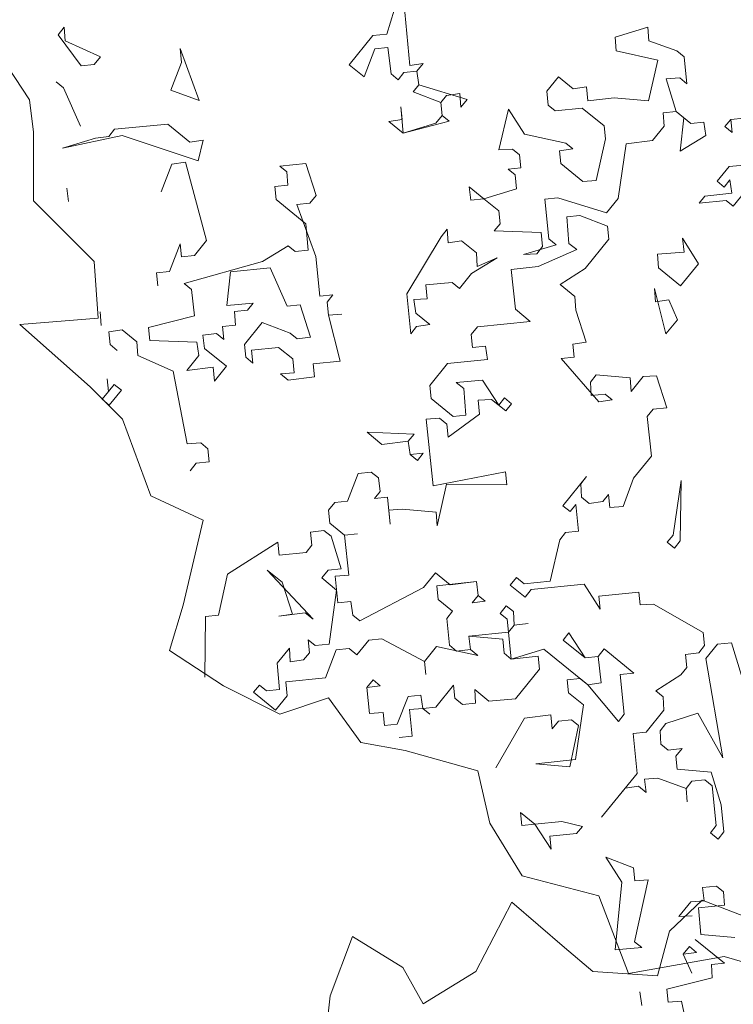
# Model space of a CAD drawing. Header units: millimetres. Extents: x 6487905018 to 6488192500, y 5882180700 to 5882375224.
# Tile 221 of 256: x 6488057667 to 6488058271, y 5882291966 to 5882292798. Entities that reach past the tile are written whole.
import ezdxf
from ezdxf.xclip import XClip

# ---------------------------------------------------------------- set-up
doc = ezdxf.new("R2010")
doc.units = ezdxf.units.MM
doc.header["$MEASUREMENT"] = 0
doc.header["$XCLIPFRAME"] = 2
doc.linetypes.add('Wipeout_Contour', pattern=[1000, 0, -1000])
doc.layers.add('drzewa_Nr_pióra__154', color=94, linetype='Continuous', lineweight=5)
doc.layers.add('Mapa cyfrowa', color=7, linetype='Continuous')
doc.layers.add('Zamość 06.10._2_Mapa cyfrowa', color=7, linetype='Continuous')

# ---------------------------------------------------------------- blocks, each defined once
blk = doc.blocks.new('Rysunek_1_2')
at = {"color": 254, "linetype": 'Wipeout_Contour', "lineweight": 0, "ltscale": 70061284114.24681}
blk.add_wipeout([(6487915525.867126, 5882181505.900702), (6488146644.289524, 5882181505.900702), (6488146644.289524, 5882373115.540435), (6488107628.768834, 5882373115.540435), (6488107628.768834, 5882320263.490532), (6488101226.436201, 5882320263.490532), (6488101226.436201, 5882373115.540435), (6487915525.867126, 5882373115.540435)], dxfattribs=at).dxf.layer = 'Zamość 06.10._2_Mapa cyfrowa'

msp = doc.modelspace()

# ---------------------------------------------------------------- block references
at = {"layer": 'Mapa cyfrowa', "color": 22, "linetype": 'Continuous', "lineweight": 5}
ref = msp.add_blockref('Rysunek_1_2', (0, 0), dxfattribs=at)
XClip(ref).set_block_clipping_path([(6487915525.8671264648, 5882181505.9007024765), (6488146644.2895231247, 5882181505.9007024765), (6488146644.2895231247, 5882373115.5404348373), (6488107628.7688331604, 5882373115.5404348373), (6488107628.7688331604, 5882320263.4905319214), (6488101226.4362001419, 5882320263.4905319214), (6488101226.4362001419, 5882373115.5404348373), (6487915525.8671264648, 5882373115.5404348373)])

# ---------------------------------------------------------------- next in the draw order: linework, layer by layer
at = {"layer": 'drzewa_Nr_pióra__154', "linetype": 'Continuous'}
for p, q in [((6488057977.663948, 5882292786.048981), (6488057990.036164, 5882292826.890938)), ((6488057992.76168, 5882292804.625338), (6488057996.993414, 5882292759.542762)), ((6488057699.50841, 5882292785.392347), (6488057704.792617, 5882292791.894072)), ((6488057704.792617, 5882292791.894072), (6488057705.545727, 5882292780.485584)), ((6488058170.648062, 5882292783.43761), (6488058198.284834, 5882292791.822997)), ((6488058198.284834, 5882292791.822997), (6488058199.037944, 5882292780.41451)), ((6488057719.215321, 5882292759.350536), (6488057699.50841, 5882292785.392347)), ((6488057705.545727, 5882292780.485584), (6488057735.443605, 5882292766.982814)), ((6488057945.873523, 5882292760.21779), (6488057965.878017, 5882292784.831462)), ((6488057965.878017, 5882292784.831462), (6488057977.663948, 5882292786.048981)), ((6488058171.401172, 5882292772.029122), (6488058170.648062, 5882292783.43761)), ((6488058199.037944, 5882292780.41451), (6488058222.898506, 5882292771.818502)), ((6488057804.0093, 5882292762.154133), (6488057802.791781, 5882292773.940063)), ((6488057802.791781, 5882292773.940063), (6488057818.809447, 5882292730.075006)), ((6488057967.472979, 5882292773.50994), (6488057958.412563, 5882292750.026821)), ((6488057978.417058, 5882292774.640493), (6488057967.472979, 5882292773.50994)), ((6488057981.142572, 5882292752.374892), (6488057978.417058, 5882292774.640493)), ((6488058206.670221, 5882292764.186225), (6488058171.401172, 5882292772.029122)), ((6488058222.898506, 5882292771.818502), (6488058228.935822, 5882292766.911739)), ((6488057675.481311, 5882292730.448484), (6488057650.479341, 5882292768.373223)), ((6488057735.443605, 5882292766.982814), (6488057730.159399, 5882292760.48109)), ((6488058198.740358, 5882292729.759027), (6488058206.670221, 5882292764.186225)), ((6488058228.935822, 5882292766.911739), (6488058231.283894, 5882292744.18173)), ((6488057730.159399, 5882292760.48109), (6488057719.215321, 5882292759.350536)), ((6488057794.948884, 5882292738.671014), (6488057804.0093, 5882292762.154133)), ((6488057958.412563, 5882292750.026821), (6488057945.873523, 5882292760.21779)), ((6488057996.993414, 5882292759.542762), (6488058008.314936, 5882292761.137723)), ((6488058008.314936, 5882292761.137723), (6488058003.03073, 5882292754.635999)), ((6488057987.179889, 5882292747.46813), (6488057981.142572, 5882292752.374892)), ((6488057992.086651, 5882292753.505445), (6488057987.179889, 5882292747.46813)), ((6488058003.03073, 5882292754.635999), (6488057992.086651, 5882292753.505445)), ((6488058004.625691, 5882292743.314477), (6488058003.03073, 5882292754.635999)), ((6488058003.03073, 5882292754.635999), (6488058004.625691, 5882292743.314477)), ((6488058112.815825, 5882292737.899509), (6488058122.629352, 5882292749.974141)), ((6488058122.629352, 5882292749.974141), (6488058135.168392, 5882292739.783172)), ((6488058225.246578, 5882292749.088493), (6488058213.838091, 5882292748.335383)), ((6488058213.838091, 5882292748.335383), (6488058222.223478, 5882292720.69861)), ((6488058231.283894, 5882292744.18173), (6488058225.246578, 5882292749.088493)), ((6488057704.117588, 5882292740.77418), (6488057698.080273, 5882292745.680943)), ((6488057718.540292, 5882292708.230644), (6488057704.117588, 5882292740.77418)), ((6488057818.809447, 5882292730.075006), (6488057794.948884, 5882292738.671014)), ((6488057999.718929, 5882292737.277161), (6488058004.625691, 5882292743.314477)), ((6488058004.625691, 5882292743.314477), (6488058045.467649, 5882292730.94226)), ((6488058135.168392, 5882292739.783172), (6488058146.489914, 5882292741.378134)), ((6488058146.489914, 5882292741.378134), (6488058147.707433, 5882292729.592203)), ((6488057678.896301, 5882292703.128565), (6488057675.481311, 5882292730.448484)), ((6488058023.202048, 5882292728.216744), (6488057999.718929, 5882292737.277161)), ((6488058028.108811, 5882292734.254061), (6488058023.202048, 5882292728.216744)), ((6488058039.430333, 5882292735.849023), (6488058028.108811, 5882292734.254061)), ((6488058040.183443, 5882292724.440535), (6488058039.430333, 5882292735.849023)), ((6488058045.467649, 5882292730.94226), (6488058040.183443, 5882292724.440535)), ((6488058114.033344, 5882292726.113578), (6488058112.815825, 5882292737.899509)), ((6488058147.707433, 5882292729.592203), (6488058169.973033, 5882292732.317718)), ((6488058169.973033, 5882292732.317718), (6488058198.740358, 5882292729.759027)), ((6488057990.658513, 5882292713.794042), (6488057989.52796, 5882292724.73812)), ((6488057989.52796, 5882292724.73812), (6488057991.411623, 5882292702.385554)), ((6488058023.202048, 5882292728.216744), (6488058024.332602, 5882292717.272666)), ((6488058024.332602, 5882292717.272666), (6488058023.202048, 5882292728.216744)), ((6488058072.429393, 5882292688.207755), (6488058080.359256, 5882292722.634953)), ((6488058080.359256, 5882292722.634953), (6488058094.02885, 5882292701.499906)), ((6488058120.07066, 5882292721.206816), (6488058114.033344, 5882292726.113578)), ((6488058142.80067, 5882292723.554887), (6488058120.07066, 5882292721.206816)), ((6488058161.377027, 5882292708.457155), (6488058142.80067, 5882292723.554887)), ((6488057979.336991, 5882292712.19908), (6488057990.658513, 5882292713.794042)), ((6488058019.048395, 5882292710.770942), (6488058024.332602, 5882292717.272666)), ((6488058024.332602, 5882292717.272666), (6488058030.369917, 5882292712.365903)), ((6488058222.223478, 5882292720.69861), (6488058211.279399, 5882292719.568058)), ((6488058211.279399, 5882292719.568058), (6488058212.032509, 5882292708.15957)), ((6488058228.725203, 5882292715.414405), (6488058222.223478, 5882292720.69861)), ((6488058222.223478, 5882292720.69861), (6488058234.762519, 5882292710.507642)), ((6488058225.702103, 5882292687.024523), (6488058228.725203, 5882292715.414405)), ((6488058263.529844, 5882292707.948951), (6488058268.436607, 5882292713.986266)), ((6488058279.380686, 5882292715.116819), (6488058268.436607, 5882292713.986266)), ((6488058268.436607, 5882292713.986266), (6488058279.380686, 5882292715.116819)), ((6488058268.436607, 5882292713.986266), (6488058269.56716, 5882292703.042188)), ((6488057742.400854, 5882292699.634638), (6488057747.307617, 5882292705.671953)), ((6488057747.307617, 5882292705.671953), (6488057792.390193, 5882292709.903687)), ((6488057792.390193, 5882292709.903687), (6488057810.96655, 5882292694.805956)), ((6488057991.411623, 5882292702.385554), (6488057979.336991, 5882292712.19908)), ((6488058030.369917, 5882292712.365903), (6488057991.411623, 5882292702.385554)), ((6488057991.411623, 5882292702.385554), (6488058019.048395, 5882292710.770942)), ((6488058162.507579, 5882292697.513077), (6488058161.377027, 5882292708.457155)), ((6488058212.032509, 5882292708.15957), (6488058202.218984, 5882292696.084938)), ((6488058234.762519, 5882292710.507642), (6488058245.706597, 5882292711.638195)), ((6488058245.706597, 5882292711.638195), (6488058247.301559, 5882292700.316673)), ((6488058269.56716, 5882292703.042188), (6488058263.529844, 5882292707.948951)), ((6488057678.896301, 5882292645.073736), (6488057678.896301, 5882292703.128565)), ((6488057753.809342, 5882292700.387748), (6488057703.44256, 5882292689.654288)), ((6488057703.44256, 5882292689.654288), (6488057731.079332, 5882292698.039676)), ((6488057731.079332, 5882292698.039676), (6488057742.400854, 5882292699.634638)), ((6488057818.134418, 5882292678.955114), (6488057753.809342, 5882292700.387748)), ((6488058094.02885, 5882292701.499906), (6488058128.833491, 5882292694.034451)), ((6488058154.664681, 5882292662.244026), (6488058162.507579, 5882292697.513077)), ((6488058247.301559, 5882292700.316673), (6488058225.702103, 5882292687.024523)), ((6488057810.96655, 5882292694.805956), (6488057822.288072, 5882292696.400918)), ((6488057822.288072, 5882292696.400918), (6488057818.134418, 5882292678.955114)), ((6488058083.837881, 5882292688.960865), (6488058072.429393, 5882292688.207755)), ((6488058089.875196, 5882292684.054103), (6488058083.837881, 5882292688.960865)), ((6488058134.870807, 5882292689.127689), (6488058123.549285, 5882292687.532727)), ((6488058128.833491, 5882292694.034451), (6488058134.870807, 5882292689.127689)), ((6488058179.953382, 5882292693.359424), (6488058173.241038, 5882292647.146295)), ((6488058202.218984, 5882292696.084938), (6488058179.953382, 5882292693.359424)), ((6488058091.00575, 5882292673.110023), (6488058089.875196, 5882292684.054103)), ((6488058123.549285, 5882292687.532727), (6488058124.679838, 5882292676.588649)), ((6488057795.868818, 5882292676.2296), (6488057786.808402, 5882292652.74648)), ((6488057807.19034, 5882292677.824561), (6488057795.868818, 5882292676.2296)), ((6488057825.091668, 5882292611.606938), (6488057807.19034, 5882292677.824561)), ((6488057887.077557, 5882292674.590842), (6488057908.965714, 5882292676.851948)), ((6488057893.114873, 5882292669.684079), (6488057887.077557, 5882292674.590842)), ((6488057908.965714, 5882292676.851948), (6488057917.728545, 5882292649.679585)), ((6488058080.061671, 5882292671.979471), (6488058091.00575, 5882292673.110023)), ((6488058086.098987, 5882292667.072708), (6488058080.061671, 5882292671.979471)), ((6488058124.679838, 5882292676.588649), (6488058143.256194, 5882292661.490916)), ((6488058256.8175, 5882292661.735822), (6488058267.008469, 5882292674.274862)), ((6488058267.008469, 5882292674.274862), (6488058289.361035, 5882292676.158525)), ((6488057893.867983, 5882292658.275592), (6488057893.114873, 5882292669.684079)), ((6488058087.316505, 5882292655.286777), (6488058086.098987, 5882292667.072708)), ((6488057708.516147, 5882292644.658678), (6488057706.921185, 5882292655.9802)), ((6488057882.923903, 5882292657.145039), (6488057893.867983, 5882292658.275592)), ((6488057884.054457, 5882292646.20096), (6488057882.923903, 5882292657.145039)), ((6488058048.735654, 5882292645.770837), (6488058047.140693, 5882292657.092359)), ((6488058047.140693, 5882292657.092359), (6488058059.679733, 5882292646.901389)), ((6488058059.679733, 5882292646.901389), (6488058087.316505, 5882292655.286777)), ((6488058143.256194, 5882292661.490916), (6488058154.664681, 5882292662.244026)), ((6488058262.854815, 5882292656.829059), (6488058256.8175, 5882292661.735822)), ((6488058267.761579, 5882292662.866375), (6488058262.854815, 5882292656.829059)), ((6488058269.356541, 5882292651.544853), (6488058267.761579, 5882292662.866375)), ((6488057917.728545, 5882292649.679585), (6488057912.444339, 5882292643.177859)), ((6488058122.121146, 5882292647.821323), (6488058111.177068, 5882292646.69077)), ((6488058163.427513, 5882292635.071663), (6488058122.121146, 5882292647.821323)), ((6488058173.241038, 5882292647.146295), (6488058163.427513, 5882292635.071663)), ((6488058241.719768, 5882292643.159465), (6488058246.626531, 5882292649.196781)), ((6488058246.626531, 5882292649.196781), (6488058269.356541, 5882292651.544853)), ((6488058280.300619, 5882292652.675406), (6488058270.487093, 5882292640.600774)), ((6488057730.12115, 5882292593.848886), (6488057678.896301, 5882292645.073736)), ((6488057909.132538, 5882292625.819022), (6488057884.054457, 5882292646.20096)), ((6488057912.444339, 5882292643.177859), (6488057901.50026, 5882292642.047307)), ((6488057901.50026, 5882292642.047307), (6488057917.517925, 5882292598.182249)), ((6488058059.679733, 5882292646.901389), (6488058048.735654, 5882292645.770837)), ((6488058072.218774, 5882292636.710421), (6488058059.679733, 5882292646.901389)), ((6488058111.177068, 5882292646.69077), (6488058114.655693, 5882292613.016682)), ((6488058264.449778, 5882292645.507537), (6488058241.719768, 5882292643.159465)), ((6488058270.487093, 5882292640.600774), (6488058264.449778, 5882292645.507537)), ((6488058073.349326, 5882292625.766342), (6488058072.218774, 5882292636.710421)), ((6488058140.697503, 5882292632.723591), (6488058129.753425, 5882292631.593039)), ((6488058129.753425, 5882292631.593039), (6488058131.637087, 5882292609.240472)), ((6488058164.180622, 5882292623.663176), (6488058140.697503, 5882292632.723591)), ((6488057911.016201, 5882292603.466455), (6488057909.132538, 5882292625.819022)), ((6488058068.442564, 5882292619.729026), (6488058073.349326, 5882292625.766342)), ((6488058165.311175, 5882292612.719096), (6488058164.180622, 5882292623.663176)), ((6488057994.382043, 5882292566.558648), (6488058023.446954, 5882292614.655439)), ((6488058023.446954, 5882292614.655439), (6488058028.731159, 5882292621.157165)), ((6488058028.731159, 5882292621.157165), (6488058029.484269, 5882292609.748676)), ((6488058108.153968, 5882292618.300888), (6488058068.442564, 5882292619.729026)), ((6488058109.371487, 5882292606.514956), (6488058108.153968, 5882292618.300888)), ((6488057793.765652, 5882292585.398304), (6488057802.826067, 5882292608.881423)), ((6488057802.826067, 5882292608.881423), (6488057803.95662, 5882292597.937345)), ((6488057814.900699, 5882292599.067898), (6488057825.091668, 5882292611.606938)), ((6488057872.435349, 5882292593.950515), (6488057894.034806, 5882292607.242665)), ((6488057894.034806, 5882292607.242665), (6488057900.072123, 5882292602.335902)), ((6488058029.484269, 5882292609.748676), (6488058040.805791, 5882292611.343638)), ((6488058040.805791, 5882292611.343638), (6488058053.344831, 5882292601.15267)), ((6488058120.693008, 5882292608.109919), (6488058093.056236, 5882292599.724531)), ((6488058104.464724, 5882292600.477641), (6488058109.371487, 5882292606.514956)), ((6488058114.655693, 5882292613.016682), (6488058120.693008, 5882292608.109919)), ((6488058131.637087, 5882292609.240472), (6488058138.138812, 5882292603.956265)), ((6488058145.306681, 5882292588.105424), (6488058165.311175, 5882292612.719096)), ((6488058228.970108, 5882292601.853099), (6488058227.752589, 5882292613.63903)), ((6488058227.752589, 5882292613.63903), (6488058241.04474, 5882292592.039574)), ((6488057803.95662, 5882292597.937345), (6488057814.900699, 5882292599.067898)), ((6488057900.072123, 5882292602.335902), (6488057911.016201, 5882292603.466455)), ((6488057917.517925, 5882292598.182249), (6488057920.996551, 5882292564.508162)), ((6488058053.344831, 5882292601.15267), (6488058054.097941, 5882292589.744182)), ((6488058093.056236, 5882292599.724531), (6488058104.464724, 5882292600.477641)), ((6488058138.138812, 5882292603.956265), (6488058105.595277, 5882292589.533563)), ((6488058206.617541, 5882292599.969437), (6488058228.970108, 5882292601.853099)), ((6488058207.370651, 5882292588.560948), (6488058206.617541, 5882292599.969437)), ((6488057733.53614, 5882292546.039028), (6488057730.12115, 5882292593.848886)), ((6488057806.304692, 5882292575.207335), (6488057872.435349, 5882292593.950515)), ((6488058070.790635, 5882292596.999017), (6488058049.191178, 5882292583.706866)), ((6488058054.097941, 5882292589.744182), (6488058070.790635, 5882292596.999017)), ((6488058105.595277, 5882292589.533563), (6488058082.865267, 5882292587.185491)), ((6488058241.04474, 5882292592.039574), (6488058225.947008, 5882292573.463217)), ((6488057782.821572, 5882292584.267751), (6488057793.765652, 5882292585.398304)), ((6488057783.952126, 5882292573.323672), (6488057782.821572, 5882292584.267751)), ((6488057845.262986, 5882292585.187684), (6488057842.239886, 5882292556.797802)), ((6488057878.937075, 5882292588.666309), (6488057845.262986, 5882292585.187684)), ((6488057893.359778, 5882292556.122773), (6488057878.937075, 5882292588.666309)), ((6488058049.191178, 5882292583.706866), (6488058039.00021, 5882292571.167826)), ((6488058082.865267, 5882292587.185491), (6488058086.343892, 5882292553.511402)), ((6488058124.171633, 5882292574.43583), (6488058145.306681, 5882292588.105424)), ((6488058225.947008, 5882292573.463217), (6488058207.370651, 5882292588.560948)), ((6488057812.342008, 5882292570.300572), (6488057806.304692, 5882292575.207335)), ((6488058032.962894, 5882292576.074588), (6488058010.610328, 5882292574.190926)), ((6488058010.610328, 5882292574.190926), (6488058011.827847, 5882292562.404995)), ((6488058039.00021, 5882292571.167826), (6488058032.962894, 5882292576.074588)), ((6488058136.710673, 5882292564.244862), (6488058124.171633, 5882292574.43583)), ((6488057815.067523, 5882292548.034971), (6488057812.342008, 5882292570.300572)), ((6488057920.996551, 5882292564.508162), (6488057931.940629, 5882292565.638714)), ((6488057931.940629, 5882292565.638714), (6488057927.033866, 5882292559.601398)), ((6488057997.860667, 5882292532.88456), (6488057994.382043, 5882292566.558648)), ((6488058137.463783, 5882292552.836374), (6488058136.710673, 5882292564.244862)), ((6488058204.05885, 5882292571.202111), (6488058204.81196, 5882292559.793623)), ((6488058213.574791, 5882292532.62126), (6488058204.05885, 5882292571.202111)), ((6488057842.239886, 5882292556.797802), (6488057864.592453, 5882292558.681465)), ((6488057864.592453, 5882292558.681465), (6488057859.68569, 5882292552.644149)), ((6488057904.303857, 5882292557.253326), (6488057893.359778, 5882292556.122773)), ((6488057913.066688, 5882292530.080963), (6488057904.303857, 5882292557.253326)), ((6488057927.033866, 5882292559.601398), (6488057928.164419, 5882292548.65732)), ((6488058011.827847, 5882292562.404995), (6488058000.419358, 5882292561.651885)), ((6488058000.419358, 5882292561.651885), (6488058002.01432, 5882292550.330363)), ((6488058204.81196, 5882292559.793623), (6488058216.133482, 5882292561.388585)), ((6488058216.133482, 5882292561.388585), (6488058223.388316, 5882292544.695891)), ((6488057735.933415, 5882292539.860203), (6488057735.180305, 5882292551.268691)), ((6488057776.109228, 5882292538.054622), (6488057815.067523, 5882292548.034971)), ((6488057859.68569, 5882292552.644149), (6488057848.741611, 5882292551.513596)), ((6488057848.741611, 5882292551.513596), (6488057849.49472, 5882292540.105108)), ((6488057928.164419, 5882292548.65732), (6488057939.572906, 5882292549.410429)), ((6488057939.572906, 5882292549.410429), (6488057928.164419, 5882292548.65732)), ((6488057928.164419, 5882292548.65732), (6488057938.144769, 5882292509.699025)), ((6488058002.01432, 5882292550.330363), (6488058014.088952, 5882292540.516837)), ((6488058086.343892, 5882292553.511402), (6488058098.882933, 5882292543.320434)), ((6488058146.226614, 5882292525.66401), (6488058137.463783, 5882292552.836374)), ((6488057667.260686, 5882292540.727371), (6488057733.53614, 5882292546.039028)), ((6488057726.706161, 5882292487.984199), (6488057667.260686, 5882292540.727371)), ((6488057849.49472, 5882292540.105108), (6488057838.550642, 5882292538.974555)), ((6488057838.550642, 5882292538.974555), (6488057839.681195, 5882292528.030477)), ((6488057857.126999, 5882292523.876823), (6488057872.22473, 5882292542.45318)), ((6488057872.22473, 5882292542.45318), (6488057895.70785, 5882292533.392764)), ((6488058002.76743, 5882292538.921875), (6488057997.860667, 5882292532.88456)), ((6488058014.088952, 5882292540.516837), (6488058002.76743, 5882292538.921875)), ((6488058098.882933, 5882292543.320434), (6488058054.264766, 5882292538.711256)), ((6488058223.388316, 5882292544.695891), (6488058213.574791, 5882292532.62126)), ((6488057753.756662, 5882292536.170959), (6488057742.43514, 5882292534.575997)), ((6488057742.43514, 5882292534.575997), (6488057743.565693, 5882292523.631919)), ((6488057766.295703, 5882292525.97999), (6488057753.756662, 5882292536.170959)), ((6488057777.239781, 5882292527.110543), (6488057776.109228, 5882292538.054622)), ((6488057833.643879, 5882292532.93724), (6488057821.857948, 5882292531.719721)), ((6488057821.857948, 5882292531.719721), (6488057823.45291, 5882292520.398199)), ((6488057839.681195, 5882292528.030477), (6488057833.643879, 5882292532.93724)), ((6488057895.70785, 5882292533.392764), (6488057901.745166, 5882292528.486001)), ((6488058054.264766, 5882292538.711256), (6488058048.980559, 5882292532.209531)), ((6488058048.980559, 5882292532.209531), (6488058050.111113, 5882292521.265452)), ((6488057743.565693, 5882292523.631919), (6488057749.603009, 5882292518.725156)), ((6488057767.048812, 5882292514.571503), (6488057766.295703, 5882292525.97999)), ((6488057816.951185, 5882292525.682405), (6488057777.239781, 5882292527.110543)), ((6488057818.546147, 5882292514.360883), (6488057816.951185, 5882292525.682405)), ((6488057858.257551, 5882292512.932745), (6488057857.126999, 5882292523.876823)), ((6488057901.745166, 5882292528.486001), (6488057913.066688, 5882292530.080963)), ((6488058050.111113, 5882292521.265452), (6488058061.055191, 5882292522.396006)), ((6488058061.055191, 5882292522.396006), (6488058062.650153, 5882292511.074483)), ((6488058134.905092, 5882292524.069049), (6488058146.226614, 5882292525.66401)), ((6488058136.035645, 5882292513.124969), (6488058134.905092, 5882292524.069049)), ((6488057796.946691, 5882292501.068732), (6488057767.048812, 5882292514.571503)), ((6488057808.355179, 5882292501.821842), (6488057818.546147, 5882292514.360883)), ((6488057823.45291, 5882292520.398199), (6488057842.029266, 5882292505.300467)), ((6488057885.894324, 5882292521.318132), (6488057863.164314, 5882292518.97006)), ((6488057863.164314, 5882292518.97006), (6488057864.294868, 5882292508.025982)), ((6488057897.968956, 5882292511.504606), (6488057885.894324, 5882292521.318132)), ((6488057864.294868, 5882292508.025982), (6488057858.257551, 5882292512.932745)), ((6488057899.186474, 5882292499.718676), (6488057897.968956, 5882292511.504606)), ((6488057938.144769, 5882292509.699025), (6488057915.414759, 5882292507.350953)), ((6488057915.414759, 5882292507.350953), (6488057916.545312, 5882292496.406875)), ((6488058028.976065, 5882292507.595859), (6488058013.878333, 5882292489.019502)), ((6488058062.650153, 5882292511.074483), (6488058028.976065, 5882292507.595859)), ((6488058125.091567, 5882292511.994417), (6488058136.035645, 5882292513.124969)), ((6488058156.960073, 5882292475.297229), (6488058125.091567, 5882292511.994417)), ((6488057808.810703, 5882292439.757872), (6488057796.946691, 5882292501.068732)), ((6488057830.620779, 5882292504.547358), (6488057808.355179, 5882292501.821842)), ((6488057831.838298, 5882292492.761426), (6488057830.620779, 5882292504.547358)), ((6488057842.029266, 5882292505.300467), (6488057831.838298, 5882292492.761426)), ((6488057887.777987, 5882292498.965566), (6488057899.186474, 5882292499.718676)), ((6488057894.279712, 5882292493.68136), (6488057887.777987, 5882292498.965566)), ((6488058154.612001, 5882292498.027238), (6488058149.705239, 5882292491.989923)), ((6488058183.379327, 5882292495.468547), (6488058154.612001, 5882292498.027238)), ((6488058205.731894, 5882292497.35221), (6488058194.323406, 5882292496.5991)), ((6488058214.494724, 5882292470.179846), (6488058205.731894, 5882292497.35221)), ((6488057742.137555, 5882292483.920514), (6488057741.007002, 5882292494.864593)), ((6488057742.137555, 5882292483.920514), (6488057747.044317, 5882292489.95783)), ((6488057747.044317, 5882292489.95783), (6488057753.081634, 5882292485.051067)), ((6488057916.545312, 5882292496.406875), (6488057894.279712, 5882292493.68136)), ((6488058013.878333, 5882292489.019502), (6488058015.008885, 5882292478.075423)), ((6488058036.143933, 5882292491.745017), (6488058058.4965, 5882292493.62868)), ((6488058042.645658, 5882292486.460811), (6488058036.143933, 5882292491.745017)), ((6488058058.4965, 5882292493.62868), (6488058072.166094, 5882292472.493632)), ((6488058149.705239, 5882292491.989923), (6488058150.458348, 5882292480.581434)), ((6488058184.132437, 5882292484.06006), (6488058183.379327, 5882292495.468547)), ((6488058194.323406, 5882292496.5991), (6488058184.132437, 5882292484.06006)), ((6488057754.02608, 5882292460.664279), (6488057726.706161, 5882292487.984199)), ((6488057736.853349, 5882292477.41879), (6488057742.137555, 5882292483.920514)), ((6488057753.081634, 5882292485.051067), (6488057742.890665, 5882292472.512027)), ((6488058044.529321, 5882292464.108245), (6488058042.645658, 5882292486.460811)), ((6488058150.458348, 5882292480.581434), (6488058162.24428, 5882292481.798953)), ((6488058162.24428, 5882292481.798953), (6488058168.281595, 5882292476.89219)), ((6488057742.890665, 5882292472.512027), (6488057736.853349, 5882292477.41879)), ((6488058015.008885, 5882292478.075423), (6488058033.585242, 5882292462.977692)), ((6488058066.128778, 5882292477.400395), (6488058054.72029, 5882292476.647285)), ((6488058054.72029, 5882292476.647285), (6488058055.937809, 5882292464.861355)), ((6488058078.203409, 5882292467.586869), (6488058066.128778, 5882292477.400395)), ((6488058072.166094, 5882292472.493632), (6488058077.072856, 5882292478.530948)), ((6488058077.072856, 5882292478.530948), (6488058083.110172, 5882292473.624186)), ((6488058083.110172, 5882292473.624186), (6488058078.203409, 5882292467.586869)), ((6488058168.281595, 5882292476.89219), (6488058156.960073, 5882292475.297229)), ((6488058055.937809, 5882292464.861355), (6488058029.431589, 5882292445.531888)), ((6488058033.585242, 5882292462.977692), (6488058044.529321, 5882292464.108245)), ((6488058197.802031, 5882292462.925012), (6488058202.708794, 5882292468.962327)), ((6488058202.708794, 5882292468.962327), (6488058214.494724, 5882292470.179846)), ((6488057777.931009, 5882292395.77947), (6488057754.02608, 5882292460.664279)), ((6488058022.263721, 5882292461.38273), (6488058010.855233, 5882292460.62962)), ((6488058010.855233, 5882292460.62962), (6488058016.681929, 5882292404.225522)), ((6488058028.301036, 5882292456.475966), (6488058022.263721, 5882292461.38273)), ((6488058029.431589, 5882292445.531888), (6488058028.301036, 5882292456.475966)), ((6488058201.280655, 5882292429.250923), (6488058197.802031, 5882292462.925012)), ((6488057973.4919, 5882292439.327748), (6488057960.95286, 5882292449.518718)), ((6488057960.95286, 5882292449.518718), (6488058000.664264, 5882292448.090579)), ((6488058000.664264, 5882292448.090579), (6488057995.757501, 5882292442.053264)), ((6488057820.219191, 5882292440.510982), (6488057808.810703, 5882292439.757872)), ((6488057826.256507, 5882292435.604218), (6488057820.219191, 5882292440.510982)), ((6488057995.757501, 5882292442.053264), (6488057973.4919, 5882292439.327748)), ((6488057997.352463, 5882292430.731742), (6488057995.757501, 5882292442.053264)), ((6488057995.757501, 5882292442.053264), (6488057997.352463, 5882292430.731742)), ((6488057827.387059, 5882292424.66014), (6488057826.256507, 5882292435.604218)), ((6488057997.352463, 5882292430.731742), (6488058008.296541, 5882292431.862294)), ((6488058003.389779, 5882292425.824979), (6488057997.352463, 5882292430.731742)), ((6488058008.296541, 5882292431.862294), (6488058003.389779, 5882292425.824979)), ((6488057811.158774, 5882292417.027863), (6488057816.442981, 5882292423.529587)), ((6488057816.442981, 5882292423.529587), (6488057827.387059, 5882292424.66014)), ((6488058186.182923, 5882292410.674567), (6488058201.280655, 5882292429.250923)), ((6488057953.487406, 5882292414.714076), (6488057944.42699, 5882292391.230957)), ((6488057964.431484, 5882292415.844629), (6488057953.487406, 5882292414.714076)), ((6488057970.468801, 5882292410.937866), (6488057964.431484, 5882292415.844629)), ((6488058016.681929, 5882292404.225522), (6488058077.99279, 5882292416.089535)), ((6488058077.99279, 5882292416.089535), (6488058079.123343, 5882292405.145455)), ((6488057972.063762, 5882292399.616344), (6488057970.468801, 5882292410.937866)), ((6488058028.003451, 5882292405.820484), (6488058020.160554, 5882292370.551434)), ((6488058079.123343, 5882292405.145455), (6488058028.003451, 5882292405.820484)), ((6488058126.467025, 5882292387.489033), (6488058146.471519, 5882292412.102705)), ((6488058146.471519, 5882292412.102705), (6488058141.564756, 5882292406.065389)), ((6488058141.564756, 5882292406.065389), (6488058142.317866, 5882292394.656901)), ((6488058177.586917, 5882292386.814004), (6488058186.182923, 5882292410.674567)), ((6488058219.646392, 5882292362.655856), (6488058226.358737, 5882292408.868985)), ((6488058226.358737, 5882292408.868985), (6488058225.683708, 5882292357.749094)), ((6488057967.157, 5882292393.579028), (6488057972.063762, 5882292399.616344)), ((6488057822.325878, 5882292375.289531), (6488057777.931009, 5882292395.77947)), ((6488057933.482911, 5882292390.100404), (6488057928.198705, 5882292383.59868)), ((6488057944.42699, 5882292391.230957), (6488057933.482911, 5882292390.100404)), ((6488057978.101078, 5882292394.709581), (6488057967.157, 5882292393.579028)), ((6488057980.44915, 5882292371.979572), (6488057978.101078, 5882292394.709581)), ((6488058142.317866, 5882292394.656901), (6488058148.819592, 5882292389.372695)), ((6488058148.819592, 5882292389.372695), (6488058160.141113, 5882292390.967657)), ((6488058160.141113, 5882292390.967657), (6488058165.047875, 5882292397.004973)), ((6488058165.047875, 5882292397.004973), (6488058166.178429, 5882292386.060894)), ((6488057928.198705, 5882292383.59868), (6488057929.329258, 5882292372.6546)), ((6488057990.640119, 5882292384.518613), (6488057979.231631, 5882292383.765503)), ((6488057979.231631, 5882292383.765503), (6488057980.44915, 5882292371.979572)), ((6488058019.407444, 5882292381.959922), (6488057990.640119, 5882292384.518613)), ((6488058020.160554, 5882292370.551434), (6488058019.407444, 5882292381.959922)), ((6488058132.50434, 5882292382.58227), (6488058126.467025, 5882292387.489033)), ((6488058137.411103, 5882292388.619586), (6488058132.50434, 5882292382.58227)), ((6488058139.759175, 5882292365.889576), (6488058137.411103, 5882292388.619586)), ((6488058166.178429, 5882292386.060894), (6488058177.586917, 5882292386.814004)), ((6488057805.250929, 5882292303.574742), (6488057822.325878, 5882292375.289531)), ((6488057929.329258, 5882292372.6546), (6488057941.868299, 5882292362.463632)), ((6488057924.422495, 5882292366.617285), (6488057913.100973, 5882292365.022323)), ((6488057913.100973, 5882292365.022323), (6488057914.231526, 5882292354.078244)), ((6488057930.459811, 5882292361.710522), (6488057924.422495, 5882292366.617285)), ((6488058123.908334, 5882292358.721707), (6488058128.815097, 5882292364.759023)), ((6488058128.815097, 5882292364.759023), (6488058139.759175, 5882292365.889576)), ((6488057885.464201, 5882292356.636935), (6488057842.729696, 5882292329.675191)), ((6488057886.594753, 5882292345.692857), (6488057885.464201, 5882292356.636935)), ((6488057938.845199, 5882292334.07375), (6488057930.459811, 5882292361.710522)), ((6488057941.868299, 5882292362.463632), (6488057952.812377, 5882292363.594185)), ((6488057952.812377, 5882292363.594185), (6488057941.868299, 5882292362.463632)), ((6488057941.868299, 5882292362.463632), (6488057945.346923, 5882292328.789543)), ((6488058115.601027, 5882292323.8301), (6488058123.908334, 5882292358.721707)), ((6488058214.73963, 5882292356.618541), (6488058219.646392, 5882292362.655856)), ((6488058220.776945, 5882292351.711778), (6488058214.73963, 5882292356.618541)), ((6488058225.683708, 5882292357.749094), (6488058220.776945, 5882292351.711778)), ((6488057909.324763, 5882292348.040928), (6488057886.594753, 5882292345.692857)), ((6488057914.231526, 5882292354.078244), (6488057909.324763, 5882292348.040928)), ((6488057888.942825, 5882292322.962847), (6488057876.403785, 5882292333.153816)), ((6488057876.403785, 5882292333.153816), (6488057915.15146, 5882292291.63683)), ((6488057922.616914, 5882292326.441471), (6488057927.901119, 5882292332.943196)), ((6488057927.901119, 5882292332.943196), (6488057938.845199, 5882292334.07375)), ((6488058008.541447, 5882292318.300989), (6488058018.732415, 5882292330.84003)), ((6488058018.732415, 5882292330.84003), (6488058031.271456, 5882292320.64906)), ((6488057842.729696, 5882292329.675191), (6488057835.264242, 5882292294.87055)), ((6488057897.705656, 5882292295.790483), (6488057888.942825, 5882292322.962847)), ((6488057935.155954, 5882292316.250503), (6488057922.616914, 5882292326.441471)), ((6488057945.346923, 5882292328.789543), (6488057933.938436, 5882292328.036433)), ((6488057933.938436, 5882292328.036433), (6488057936.286508, 5882292305.306424)), ((6488058053.537057, 5882292323.374576), (6488058019.862968, 5882292319.895951)), ((6488058031.271456, 5882292320.64906), (6488058053.537057, 5882292323.374576)), ((6488058053.537057, 5882292323.374576), (6488058054.754576, 5882292311.588645)), ((6488058054.754576, 5882292311.588645), (6488058053.537057, 5882292323.374576)), ((6488058081.926939, 5882292320.351476), (6488058087.211145, 5882292326.8532)), ((6488058087.211145, 5882292326.8532), (6488058093.71287, 5882292321.568995)), ((6488058093.71287, 5882292321.568995), (6488058115.601027, 5882292323.8301)), ((6488057928.821054, 5882292270.501782), (6488057935.155954, 5882292316.250503)), ((6488057954.862864, 5882292290.208692), (6488058008.541447, 5882292318.300989)), ((6488058019.862968, 5882292319.895951), (6488058021.080487, 5882292308.11002)), ((6488058094.46598, 5882292310.160506), (6488058081.926939, 5882292320.351476)), ((6488058099.750186, 5882292316.662231), (6488058094.46598, 5882292310.160506)), ((6488058144.368353, 5882292321.271409), (6488058099.750186, 5882292316.662231)), ((6488058158.037947, 5882292300.136361), (6488058144.368353, 5882292321.271409)), ((6488058190.581482, 5882292314.559065), (6488058156.907393, 5882292311.080441)), ((6488058191.712035, 5882292303.614986), (6488058190.581482, 5882292314.559065)), ((6488057936.286508, 5882292305.306424), (6488057947.230586, 5882292306.436976)), ((6488057947.230586, 5882292306.436976), (6488057948.825548, 5882292295.115455)), ((6488058021.080487, 5882292308.11002), (6488058033.155119, 5882292298.296494)), ((6488058049.847813, 5882292305.551329), (6488058054.754576, 5882292311.588645)), ((6488058060.791891, 5882292306.681882), (6488058049.847813, 5882292305.551329)), ((6488058054.754576, 5882292311.588645), (6488058060.791891, 5882292306.681882)), ((6488058156.907393, 5882292311.080441), (6488058158.037947, 5882292300.136361)), ((6488057793.907125, 5882292265.200316), (6488057805.250929, 5882292303.574742)), ((6488058033.155119, 5882292298.296494), (6488058028.248356, 5882292292.259178)), ((6488058073.330932, 5882292296.490913), (6488058078.615138, 5882292302.992638)), ((6488058078.615138, 5882292302.992638), (6488058084.652454, 5882292298.085875)), ((6488058084.652454, 5882292298.085875), (6488058085.405563, 5882292286.677387)), ((6488058203.120522, 5882292304.368095), (6488058191.712035, 5882292303.614986)), ((6488058245.179998, 5882292280.209949), (6488058203.120522, 5882292304.368095)), ((6488057824.320164, 5882292293.739997), (6488057823.645135, 5882292242.620105)), ((6488057835.264242, 5882292294.87055), (6488057824.320164, 5882292293.739997)), ((6488057908.649734, 5882292296.921037), (6488057886.384134, 5882292294.195521)), ((6488057886.384134, 5882292294.195521), (6488057897.705656, 5882292295.790483)), ((6488057915.15146, 5882292291.63683), (6488057908.649734, 5882292296.921037)), ((6488057948.825548, 5882292295.115455), (6488057954.862864, 5882292290.208692)), ((6488058028.248356, 5882292292.259178), (6488058030.596428, 5882292269.529169)), ((6488058079.368248, 5882292291.58415), (6488058073.330932, 5882292296.490913)), ((6488058080.498801, 5882292280.640072), (6488058079.368248, 5882292291.58415)), ((6488058085.405563, 5882292286.677387), (6488058080.498801, 5882292280.640072)), ((6488058085.405563, 5882292286.677387), (6488058097.191495, 5882292287.894906)), ((6488058097.191495, 5882292287.894906), (6488058085.405563, 5882292286.677387)), ((6488057912.12836, 5882292263.246948), (6488057910.997807, 5882292274.191027)), ((6488057910.997807, 5882292274.191027), (6488057917.035122, 5882292269.284264)), ((6488057962.495141, 5882292273.980407), (6488057952.304173, 5882292261.441366)), ((6488057973.43922, 5882292275.11096), (6488057962.495141, 5882292273.980407)), ((6488058009.46138, 5882292255.859575), (6488057973.43922, 5882292275.11096)), ((6488058046.824713, 5882292277.161447), (6488058080.498801, 5882292280.640072)), ((6488058048.419675, 5882292265.839925), (6488058046.824713, 5882292277.161447)), ((6488058075.592038, 5882292274.602756), (6488058046.824713, 5882292277.161447)), ((6488058046.824713, 5882292277.161447), (6488058048.419675, 5882292265.839925)), ((6488058076.809557, 5882292262.816825), (6488058075.592038, 5882292274.602756)), ((6488058080.498801, 5882292280.640072), (6488058082.846872, 5882292257.910062)), ((6488058126.71193, 5882292273.927727), (6488058131.618692, 5882292279.965043)), ((6488058145.288286, 5882292258.829995), (6488058126.71193, 5882292273.927727)), ((6488058131.618692, 5882292279.965043), (6488058145.288286, 5882292258.829995)), ((6488058246.310552, 5882292269.265869), (6488058245.179998, 5882292280.209949)), ((6488057839.400828, 5882292235.274943), (6488057793.907125, 5882292265.200316)), ((6488057884.955996, 5882292254.484118), (6488057895.146965, 5882292267.023158)), ((6488057895.146965, 5882292267.023158), (6488057895.900075, 5882292255.61467)), ((6488057917.035122, 5882292269.284264), (6488057928.821054, 5882292270.501782)), ((6488057934.858369, 5882292265.595019), (6488057925.797953, 5882292242.1119)), ((6488057945.802447, 5882292266.725573), (6488057934.858369, 5882292265.595019)), ((6488057952.304173, 5882292261.441366), (6488057945.802447, 5882292266.725573)), ((6488058019.652349, 5882292268.398616), (6488058009.46138, 5882292255.859575)), ((6488058054.45699, 5882292260.933162), (6488058019.652349, 5882292268.398616)), ((6488058030.596428, 5882292269.529169), (6488058036.633743, 5882292264.622406)), ((6488058036.633743, 5882292264.622406), (6488058048.419675, 5882292265.839925)), ((6488058048.419675, 5882292265.839925), (6488058054.45699, 5882292260.933162)), ((6488058082.846872, 5882292257.910062), (6488058110.483645, 5882292266.295449)), ((6488058110.483645, 5882292266.295449), (6488058147.636358, 5882292236.099986)), ((6488058156.232365, 5882292259.960548), (6488058161.516571, 5882292266.462274)), ((6488058161.516571, 5882292266.462274), (6488058186.594652, 5882292246.080336)), ((6488058241.403789, 5882292263.228554), (6488058246.310552, 5882292269.265869)), ((6488058257.25463, 5882292270.396422), (6488058247.441104, 5882292258.321791)), ((6488058269.040561, 5882292271.613941), (6488058257.25463, 5882292270.396422)), ((6488058277.425948, 5882292243.977169), (6488058269.040561, 5882292271.613941)), ((6488057895.900075, 5882292255.61467), (6488057907.221597, 5882292257.209632)), ((6488057907.221597, 5882292257.209632), (6488057912.12836, 5882292263.246948)), ((6488058009.46138, 5882292255.859575), (6488058010.591933, 5882292244.915497)), ((6488058010.591933, 5882292244.915497), (6488058009.46138, 5882292255.859575)), ((6488058082.846872, 5882292257.910062), (6488058076.809557, 5882292262.816825)), ((6488058105.576882, 5882292260.258134), (6488058082.846872, 5882292257.910062)), ((6488058106.707436, 5882292249.314054), (6488058105.576882, 5882292260.258134)), ((6488058156.232365, 5882292259.960548), (6488058145.288286, 5882292258.829995)), ((6488058145.288286, 5882292258.829995), (6488058156.232365, 5882292259.960548)), ((6488058158.95788, 5882292237.694947), (6488058156.232365, 5882292259.960548)), ((6488058230.082267, 5882292261.633592), (6488058241.403789, 5882292263.228554)), ((6488058231.212819, 5882292250.689513), (6488058230.082267, 5882292261.633592)), ((6488058247.441104, 5882292258.321791), (6488058261.653188, 5882292174.28092)), ((6488057886.839659, 5882292232.131551), (6488057884.955996, 5882292254.484118)), ((6488058086.325498, 5882292224.235973), (6488058106.707436, 5882292249.314054)), ((6488058226.306057, 5882292244.652197), (6488058231.212819, 5882292250.689513)), ((6488057925.797953, 5882292242.1119), (6488057892.123865, 5882292238.633276)), ((6488057960.68956, 5882292233.804594), (6488057965.973766, 5882292240.306319)), ((6488057965.973766, 5882292240.306319), (6488057972.011082, 5882292235.399556)), ((6488058141.134633, 5882292241.384192), (6488058130.190555, 5882292240.253639)), ((6488058130.190555, 5882292240.253639), (6488058131.321108, 5882292229.30956)), ((6488058147.636358, 5882292236.099986), (6488058141.134633, 5882292241.384192)), ((6488058186.594652, 5882292246.080336), (6488058174.808722, 5882292244.862817)), ((6488058174.808722, 5882292244.862817), (6488058178.287346, 5882292211.188728)), ((6488058205.171009, 5882292230.982603), (6488058226.306057, 5882292244.652197)), ((6488057887.210688, 5882292211.370014), (6488057839.400828, 5882292235.274943)), ((6488057864.951501, 5882292229.870445), (6488057869.858264, 5882292235.907761)), ((6488057869.858264, 5882292235.907761), (6488057875.89558, 5882292231.000998)), ((6488057875.89558, 5882292231.000998), (6488057886.839659, 5882292232.131551)), ((6488057892.123865, 5882292238.633276), (6488057893.341384, 5882292226.847344)), ((6488057972.011082, 5882292235.399556), (6488057960.68956, 5882292233.804594)), ((6488057961.820113, 5882292222.860516), (6488057960.68956, 5882292233.804594)), ((6488057960.68956, 5882292233.804594), (6488057962.950666, 5882292211.916437)), ((6488058018.977321, 5882292217.278724), (6488058034.075052, 5882292235.855081)), ((6488058034.075052, 5882292235.855081), (6488058035.205606, 5882292224.911002)), ((6488058052.651409, 5882292220.757349), (6488058051.898299, 5882292232.165836)), ((6488058051.898299, 5882292232.165836), (6488058063.972931, 5882292222.352311)), ((6488058147.636358, 5882292236.099986), (6488058158.95788, 5882292237.694947)), ((6488058173.380584, 5882292205.151412), (6488058147.636358, 5882292236.099986)), ((6488058211.208324, 5882292226.075841), (6488058205.171009, 5882292230.982603)), ((6488057883.527858, 5882292214.772713), (6488057864.951501, 5882292229.870445)), ((6488057893.341384, 5882292226.847344), (6488057883.527858, 5882292214.772713)), ((6488057928.190566, 5882292225.029974), (6488057887.210688, 5882292211.370014)), ((6488057955.510486, 5882292187.465084), (6488057928.190566, 5882292225.029974)), ((6488057986.433785, 5882292202.856021), (6488057995.494202, 5882292226.33914)), ((6488057995.494202, 5882292226.33914), (6488058006.43828, 5882292227.469693)), ((6488058006.43828, 5882292227.469693), (6488058008.033242, 5882292216.148171)), ((6488058035.205606, 5882292224.911002), (6488058041.707331, 5882292219.626796)), ((6488058063.972931, 5882292222.352311), (6488058086.325498, 5882292224.235973)), ((6488058131.321108, 5882292229.30956), (6488058143.860148, 5882292219.118591)), ((6488058211.961434, 5882292214.667353), (6488058211.208324, 5882292226.075841)), ((6488058008.033242, 5882292216.148171), (6488057996.624754, 5882292215.395061)), ((6488057996.624754, 5882292215.395061), (6488057998.972826, 5882292192.665051)), ((6488058008.033242, 5882292216.148171), (6488058018.977321, 5882292217.278724)), ((6488058014.070558, 5882292211.241408), (6488058008.033242, 5882292216.148171)), ((6488058041.707331, 5882292219.626796), (6488058052.651409, 5882292220.757349)), ((6488058143.860148, 5882292219.118591), (6488058137.147804, 5882292172.905462)), ((6488058196.863703, 5882292196.090997), (6488058211.961434, 5882292214.667353)), ((6488057962.950666, 5882292211.916437), (6488057974.359154, 5882292212.669546)), ((6488057974.359154, 5882292212.669546), (6488057975.489707, 5882292201.725468)), ((6488058093.957775, 5882292208.007689), (6488058069.799627, 5882292165.948213)), ((6488058116.223375, 5882292210.733204), (6488058093.957775, 5882292208.007689)), ((6488058117.440894, 5882292198.947272), (6488058116.223375, 5882292210.733204)), ((6488058133.669179, 5882292206.579551), (6488058122.725101, 5882292205.448997)), ((6488058139.706495, 5882292201.672788), (6488058133.669179, 5882292206.579551)), ((6488058178.287346, 5882292211.188728), (6488058173.380584, 5882292205.151412)), ((6488058240.72876, 5882292212.108662), (6488058213.556396, 5882292203.345831)), ((6488058261.653188, 5882292174.28092), (6488058240.72876, 5882292212.108662)), ((6488057975.489707, 5882292201.725468), (6488057986.433785, 5882292202.856021)), ((6488058122.725101, 5882292205.448997), (6488058117.440894, 5882292198.947272)), ((6488058132.241041, 5882292166.868147), (6488058139.706495, 5882292201.672788)), ((6488058213.556396, 5882292203.345831), (6488058208.649633, 5882292197.308516)), ((6488057998.972826, 5882292192.665051), (6488057988.028748, 5882292191.534499)), ((6488058185.919624, 5882292194.960443), (6488058196.863703, 5882292196.090997)), ((6488058189.398249, 5882292161.286355), (6488058185.919624, 5882292194.960443)), ((6488058208.649633, 5882292197.308516), (6488058209.402743, 5882292185.900027)), ((6488057993.075376, 5882292180.635105), (6488057955.510486, 5882292187.465084)), ((6488058209.402743, 5882292185.900027), (6488058215.440059, 5882292180.993264)), ((6488058215.440059, 5882292180.993264), (6488058227.22599, 5882292182.210783)), ((6488058227.22599, 5882292182.210783), (6488058221.941784, 5882292175.709059)), ((6488058054.545194, 5882292163.560155), (6488057993.075376, 5882292180.635105)), ((6488058137.147804, 5882292172.905462), (6488058103.473716, 5882292169.426838)), ((6488058221.941784, 5882292175.709059), (6488058223.072337, 5882292164.764979)), ((6488058103.473716, 5882292169.426838), (6488058132.241041, 5882292166.868147)), ((6488058223.072337, 5882292164.764979), (6488058251.839663, 5882292162.206288)), ((6488058064.790164, 5882292119.165286), (6488058054.545194, 5882292163.560155)), ((6488058159.202785, 5882292124.133642), (6488058189.398249, 5882292161.286355)), ((6488058206.844052, 5882292157.132702), (6488058195.435564, 5882292156.379592)), ((6488058195.435564, 5882292156.379592), (6488058197.030526, 5882292145.05807)), ((6488058230.704615, 5882292148.536695), (6488058206.844052, 5882292157.132702)), ((6488058251.839663, 5882292162.206288), (6488058260.22505, 5882292134.569516)), ((6488058179.207279, 5882292148.747314), (6488058159.202785, 5882292124.133642)), ((6488058190.528802, 5882292150.342277), (6488058179.207279, 5882292148.747314)), ((6488058197.030526, 5882292145.05807), (6488058190.528802, 5882292150.342277)), ((6488058235.611378, 5882292154.574011), (6488058230.704615, 5882292148.536695)), ((6488058230.704615, 5882292148.536695), (6488058231.457725, 5882292137.128207)), ((6488058231.457725, 5882292137.128207), (6488058230.704615, 5882292148.536695)), ((6488058246.555456, 5882292155.704564), (6488058235.611378, 5882292154.574011)), ((6488058252.592772, 5882292150.797801), (6488058246.555456, 5882292155.704564)), ((6488058256.071397, 5882292117.123713), (6488058252.592772, 5882292150.797801)), ((6488058260.22505, 5882292134.569516), (6488058262.573122, 5882292111.839507)), ((6488058091.854609, 5882292117.176393), (6488058090.724055, 5882292128.120472)), ((6488058090.724055, 5882292128.120472), (6488058102.798687, 5882292118.306946)), ((6488058092.110084, 5882292074.770416), (6488058064.790164, 5882292119.165286)), ((6488058102.798687, 5882292118.306946), (6488058091.854609, 5882292117.176393)), ((6488058102.798687, 5882292118.306946), (6488058125.528697, 5882292120.655018)), ((6488058116.468281, 5882292097.171898), (6488058102.798687, 5882292118.306946)), ((6488058125.528697, 5882292120.655018), (6488058142.974501, 5882292116.501365)), ((6488058142.974501, 5882292116.501365), (6488058138.067738, 5882292110.464048)), ((6488058251.164634, 5882292111.086397), (6488058256.071397, 5882292117.123713)), ((6488058138.067738, 5882292110.464048), (6488058115.337728, 5882292108.115977)), ((6488058115.337728, 5882292108.115977), (6488058116.468281, 5882292097.171898)), ((6488058257.666359, 5882292105.802191), (6488058251.164634, 5882292111.086397)), ((6488058262.573122, 5882292111.839507), (6488058257.666359, 5882292105.802191)), ((6488058176.351004, 5882292069.324506), (6488058162.68141, 5882292090.459554)), ((6488058162.68141, 5882292090.459554), (6488058186.164529, 5882292081.399137)), ((6488058186.164529, 5882292081.399137), (6488058187.295082, 5882292070.455059)), ((6488058156.994892, 5882292057.695467), (6488058092.110084, 5882292074.770416)), ((6488058170.769212, 5882292012.167298), (6488058176.351004, 5882292069.324506)), ((6488058198.703569, 5882292071.208169), (6488058187.084462, 5882292018.957725)), ((6488058187.295082, 5882292070.455059), (6488058198.703569, 5882292071.208169)), ((6488058244.45229, 5882292064.873268), (6488058256.23822, 5882292066.090787)), ((6488058246.047252, 5882292053.551746), (6488058244.45229, 5882292064.873268)), ((6488058256.23822, 5882292066.090787), (6488058262.275537, 5882292061.184024)), ((6488058182.072917, 5882291992.135115), (6488058156.994892, 5882292057.695467)), ((6488058262.275537, 5882292061.184024), (6488058263.028646, 5882292049.775537)), ((6488058052.720415, 5882291993.695056), (6488058083.378986, 5882292052.387021)), ((6488058083.378986, 5882292052.387021), (6488058127.850194, 5882292014.184996)), ((6488058216.639933, 5882292027.844954), (6488058244.200339, 5882292054.242859)), ((6488058224.447795, 5882292040.259596), (6488058234.638764, 5882292052.798636)), ((6488058234.638764, 5882292052.798636), (6488058246.047252, 5882292053.551746)), ((6488058263.028646, 5882292049.775537), (6488058241.140489, 5882292047.51443)), ((6488058244.200339, 5882292054.242859), (6488058295.184701, 5882292034.674934)), ((6488058235.856282, 5882292041.012706), (6488058224.447795, 5882292040.259596)), ((6488058241.140489, 5882292047.51443), (6488058243.024152, 5882292025.161864)), ((6488057929.780778, 5882291973.205116), (6488057948.451315, 5882292023.399442)), ((6488057948.451315, 5882292023.399442), (6488057991.250597, 5882291997.110045)), ((6488058206.394962, 5882291990.280066), (6488058216.639933, 5882292027.844954)), ((6488058243.024152, 5882292025.161864), (6488058271.791477, 5882292022.603172)), ((6488058187.084462, 5882292018.957725), (6488058193.121778, 5882292014.050961)), ((6488058228.22941, 5882292008.403275), (6488058233.513617, 5882292014.905001)), ((6488058233.513617, 5882292014.905001), (6488058239.550932, 5882292009.998238)), ((6488058238.42038, 5882292020.942316), (6488058263.034052, 5882292000.937821)), ((6488058127.850194, 5882292014.184996), (6488058151.755123, 5882291993.695056)), ((6488058193.121778, 5882292014.050961), (6488058170.769212, 5882292012.167298)), ((6488058262.85958, 5882292006.470618), (6488058182.072917, 5882291992.135115)), ((6488058239.550932, 5882292009.998238), (6488058228.22941, 5882292008.403275)), ((6488058228.22941, 5882292008.403275), (6488058235.39728, 5882291992.552434)), ((6488058320.914409, 5882291989.395668), (6488058262.85958, 5882292006.470618)), ((6488058263.034052, 5882292000.937821), (6488058252.089973, 5882291999.807268)), ((6488058252.089973, 5882291999.807268), (6488058252.843082, 5882291988.398781)), ((6488057991.250597, 5882291997.110045), (6488058008.325546, 5882291966.375136)), ((6488058008.325546, 5882291966.375136), (6488058052.720415, 5882291993.695056)), ((6488058151.755123, 5882291993.695056), (6488058206.394962, 5882291990.280066)), ((6488058252.843082, 5882291988.398781), (6488058214.262232, 5882291978.88284)), ((6488057922.950798, 5882291911.735297), (6488057929.780778, 5882291973.205116)), ((6488058193.127184, 5882291965.213246), (6488058191.532222, 5882291976.534769)), ((6488058214.262232, 5882291978.88284), (6488058215.392785, 5882291967.938762)), ((6488058215.392785, 5882291967.938762), (6488058226.801272, 5882291968.691872)), ((6488058226.801272, 5882291968.691872), (6488058237.447765, 5882291919.166942))]:
    msp.add_line(p, q, dxfattribs=at)

doc.saveas('drawing.dxf')
